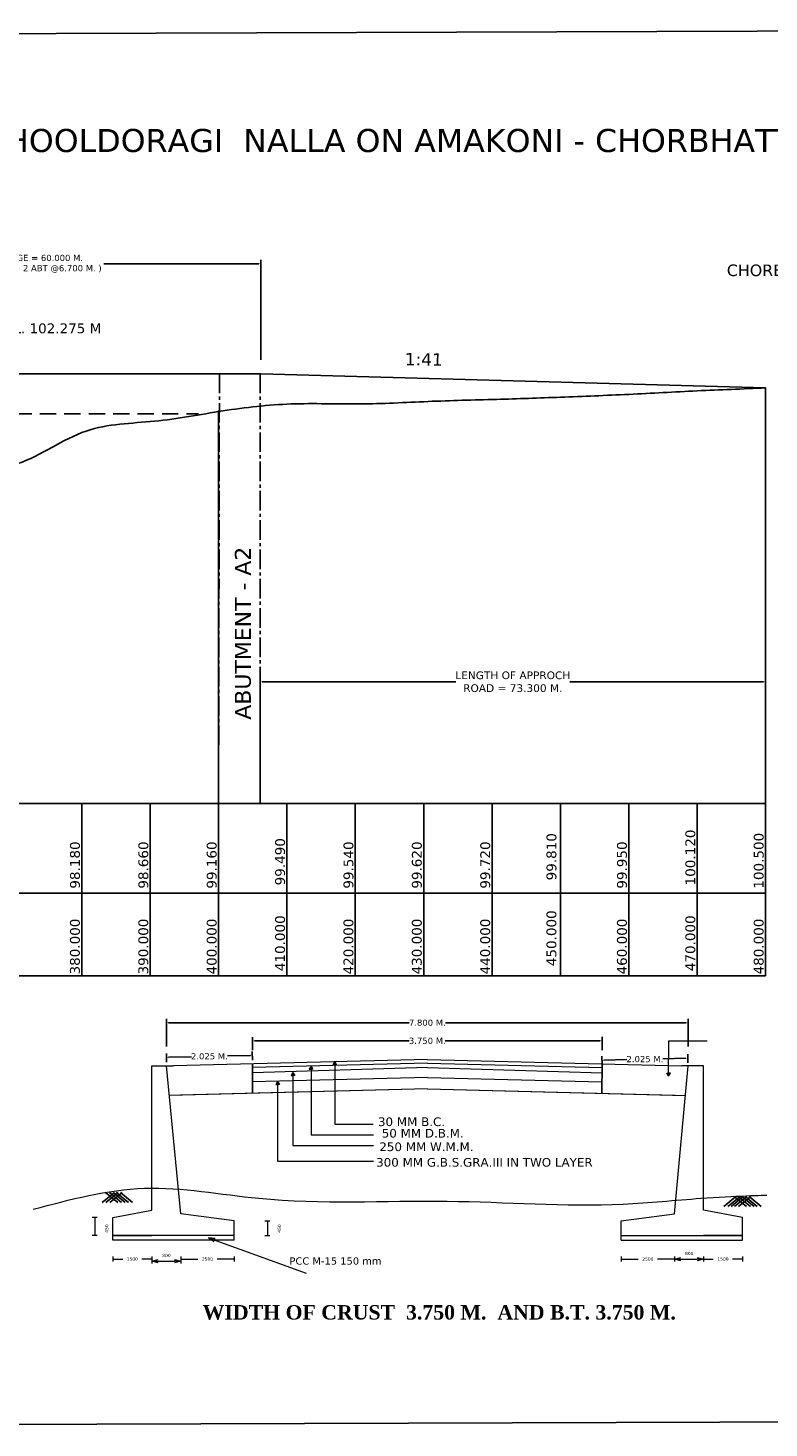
# Model space of a CAD drawing. Header units: inches. Extents: x -3872496040 to -3865243794, y -6657661114 to -6657485382.
# Tile 6 of 12: x -3872412273 to -3872354474, y -6657661114 to -6657551902. Entities that reach past the tile are written whole.
import ezdxf

# ---------------------------------------------------------------- set-up
doc = ezdxf.new("R2010")
doc.units = ezdxf.units.IN
doc.header["$MEASUREMENT"] = 0
doc.header["$PDMODE"] = 2
doc.linetypes.add('CENTER2', pattern=[28.575, 19.05, -3.175, 3.175, -3.175])
doc.linetypes.add('DASHED2', pattern=[9.525, 6.35, -3.175])
for name, color, linetype in [('CHAINAGE', 7, 'Continuous'), ('GROUND_LVL', 114, 'Continuous'), ('TEX', 6, 'Continuous'), ('TEXT', 7, 'Continuous')]:
    doc.layers.add(name, color=color, linetype=linetype)
doc.layers.add('DIMENTION', color=7, linetype='Continuous', lineweight=9)
doc.styles.get("Standard").update_dxf_attribs({"font": 'verdana.ttf', "height": 480})
doc.styles.add('VR', font='verdana.ttf', dxfattribs={"height": 250})
doc.dimstyles.new('Copy of ISO-25--------4', dxfattribs={"dimtxt": 200, "dimasz": 150, "dimexe": 300, "dimexo": 300, "dimgap": 0.02, "dimtad": 0, "dimtih": 1, "dimtoh": 1, "dimdec": 0, "dimlfac": 4, "dimdsep": 46, "dimtxsty": 'Standard', "dimcen": 150, "dimclrd": 1, "dimclre": 1, "dimclrt": 1, "dimadec": 0, "dimazin": 0, "dimtfac": 1, "dimtdec": 0, "dimtmove": 2, "dimatfit": 3, "dimfxl": 0, "dimarcsym": 0})
doc.dimstyles.new('DIM 750', dxfattribs={"dimtxt": 1400, "dimasz": 1050, "dimexe": 1050, "dimexo": 1050, "dimgap": 350, "dimtad": 1, "dimdec": 0, "dimdsep": 46, "dimtxsty": 'VR', "dimblk": 'OPEN30', "dimcen": 0, "dimadec": 0, "dimazin": 0, "dimtfac": 1, "dimtdec": 0, "dimtix": 1, "dimtmove": 2, "dimatfit": 3, "dimldrblk": 'OPEN30', "dimfxl": 0, "dimlwd": -1, "dimlwe": -1, "dimarcsym": 0})

# ---------------------------------------------------------------- blocks, each defined once
blk = doc.blocks.new('*D153')
at = {"layer": 'Defpoints', "color": 0, "transparency": 16777216}
for p in [(-3872405645.500002, -6657644964.81191), (-3872402621.500002, -6657644397.81191), (-3872402621.500002, -6657647937.173808)]:
    blk.add_point(p, dxfattribs=at)
at = {"layer": 'DIMENTION', "color": 0, "transparency": 16777216}
for p, q in [((-3872405645.500002, -6657647737.173808), (-3872405645.500002, -6657648137.173808)), ((-3872405645.500002, -6657647937.173808), (-3872404886.035261, -6657647937.173808)), ((-3872402621.500002, -6657647937.173808), (-3872403380.964743, -6657647937.173808)), ((-3872402621.500002, -6657647737.173808), (-3872402621.500002, -6657648137.173808))]:
    blk.add_line(p, q, dxfattribs=at)
at = {"layer": 'DIMENTION', "color": 0, "transparency": 16777216, "insert": (-3872404133.500002, -6657647937.173808), "char_height": 250, "width": 2935.96033907, "attachment_point": 5, "style": 'VR'}
blk.add_mtext('1500', dxfattribs=at)
blk = doc.blocks.new('_Open30')
at = {"color": 0, "linetype": 'ByBlock', "lineweight": -2}
for p, q in [((-1, 0.268), (0, 0)), ((0, 0), (-1, -0.268)), ((0, 0), (-1, 0))]:
    blk.add_line(p, q, dxfattribs=at)
blk = doc.blocks.new('*D154')
at = {"layer": 'Defpoints', "color": 0, "transparency": 16777216}
for p in [(-3872400353.500002, -6657644397.81191), (-3872396195.500002, -6657644964.81191), (-3872396195.500002, -6657647937.173808)]:
    blk.add_point(p, dxfattribs=at)
at = {"layer": 'DIMENTION', "color": 0, "transparency": 16777216}
for p, q in [((-3872400353.500002, -6657647737.173808), (-3872400353.500002, -6657648137.173808)), ((-3872400353.500002, -6657647937.173808), (-3872399036.857289, -6657647937.173808)), ((-3872396195.500002, -6657647937.173808), (-3872397512.142715, -6657647937.173808)), ((-3872396195.500002, -6657647737.173808), (-3872396195.500002, -6657648137.173808))]:
    blk.add_line(p, q, dxfattribs=at)
at = {"layer": 'DIMENTION', "color": 0, "transparency": 16777216, "insert": (-3872398274.500002, -6657647937.173808), "char_height": 250, "width": 2293.71576071, "attachment_point": 5, "style": 'VR'}
blk.add_mtext('2500', dxfattribs=at)
blk = doc.blocks.new('*D147')
at = {"layer": 'Defpoints', "color": 0, "transparency": 16777216}
for p in [(-3872359576.89675, -6657644397.81191), (-3872356552.89675, -6657644964.81191), (-3872359576.89675, -6657647937.173808)]:
    blk.add_point(p, dxfattribs=at)
at = {"layer": 'DIMENTION', "color": 0, "transparency": 16777216}
for p, q in [((-3872359576.89675, -6657647737.173808), (-3872359576.89675, -6657648137.173808)), ((-3872359576.89675, -6657647937.173808), (-3872358817.432009, -6657647937.173808)), ((-3872356552.89675, -6657647937.173808), (-3872357312.361492, -6657647937.173808)), ((-3872356552.89675, -6657647737.173808), (-3872356552.89675, -6657648137.173808))]:
    blk.add_line(p, q, dxfattribs=at)
at = {"layer": 'DIMENTION', "color": 0, "transparency": 16777216, "insert": (-3872358064.89675, -6657647937.173808), "char_height": 250, "width": 4081.608706, "attachment_point": 5, "style": 'VR'}
blk.add_mtext('1500', dxfattribs=at)
blk = doc.blocks.new('*D148')
at = {"layer": 'Defpoints', "color": 0, "transparency": 16777216}
for p in [(-3872366002.89675, -6657644964.81191), (-3872361844.89675, -6657644397.81191), (-3872366002.89675, -6657647937.173808)]:
    blk.add_point(p, dxfattribs=at)
at = {"layer": 'DIMENTION', "color": 0, "transparency": 16777216}
for p, q in [((-3872366002.89675, -6657647737.173808), (-3872366002.89675, -6657648137.173808)), ((-3872366002.89675, -6657647937.173808), (-3872364686.254037, -6657647937.173808)), ((-3872361844.89675, -6657647937.173808), (-3872363161.539464, -6657647937.173808)), ((-3872361844.89675, -6657647737.173808), (-3872361844.89675, -6657648137.173808))]:
    blk.add_line(p, q, dxfattribs=at)
at = {"layer": 'DIMENTION', "color": 0, "transparency": 16777216, "insert": (-3872363923.89675, -6657647937.173808), "char_height": 250, "width": 1997.9885211, "attachment_point": 5, "style": 'VR'}
blk.add_mtext('2500', dxfattribs=at)
blk = doc.blocks.new('*D149')
at = {"layer": 'Defpoints', "color": 0, "transparency": 16777216}
for p in [(-3872395104.593479, -6657644964.811913), (-3872395104.593479, -6657646098.811913), (-3872393602.036573, -6657646098.811913)]:
    blk.add_point(p, dxfattribs=at)
at = {"layer": 'DIMENTION', "color": 0, "transparency": 16777216}
for p, q in [((-3872393802.036573, -6657644964.811913), (-3872393402.036573, -6657644964.811913)), ((-3872393602.036573, -6657644964.811913), (-3872393602.036573, -6657646098.811913)), ((-3872393802.036573, -6657646098.811913), (-3872393402.036573, -6657646098.811913))]:
    blk.add_line(p, q, dxfattribs=at)
at = {"layer": 'DIMENTION', "color": 0, "transparency": 16777216, "insert": (-3872392670.766395, -6657645556.549459), "char_height": 250, "attachment_point": 5, "rotation": 90, "style": 'VR'}
blk.add_mtext('450', dxfattribs=at)
blk = doc.blocks.new('*D150')
at = {"layer": 'Defpoints', "color": 0, "transparency": 16777216}
for p in [(-3872405645.500004, -6657644681.857043), (-3872407067.025562, -6657646098.811913), (-3872405645.500004, -6657646098.811913)]:
    blk.add_point(p, dxfattribs=at)
at = {"layer": 'DIMENTION', "color": 0, "transparency": 16777216}
for p, q in [((-3872406867.025562, -6657644681.857043), (-3872407267.025562, -6657644681.857043)), ((-3872407067.025562, -6657644681.857043), (-3872407067.025562, -6657646098.811913)), ((-3872406867.025562, -6657646098.811913), (-3872407267.025562, -6657646098.811913))]:
    blk.add_line(p, q, dxfattribs=at)
at = {"layer": 'DIMENTION', "color": 0, "transparency": 16777216, "insert": (-3872406135.755387, -6657645556.549459), "char_height": 250, "attachment_point": 5, "rotation": 90, "style": 'VR'}
blk.add_mtext('450', dxfattribs=at)
blk = doc.blocks.new('*D151')
at = {"layer": 'Defpoints', "color": 0, "transparency": 16777216}
for p in [(-3872402621.500002, -6657644114.857043), (-3872400353.500002, -6657644397.81191), (-3872400353.500002, -6657648091.526168)]:
    blk.add_point(p, dxfattribs=at)
at = {"layer": 'DIMENTION', "color": 0, "transparency": 16777216}
for p, q in [((-3872402621.500002, -6657647891.526168), (-3872402621.500002, -6657648291.526168)), ((-3872402121.500002, -6657648091.526168), (-3872400853.500002, -6657648091.526168)), ((-3872400353.500002, -6657647891.526168), (-3872400353.500002, -6657648291.526168))]:
    blk.add_line(p, q, dxfattribs=at)
at = {"layer": 'DIMENTION', "color": 0, "transparency": 16777216, "xscale": 500, "yscale": 500, "zscale": 500, "rotation": 180}
blk.add_blockref('_Open30', (-3872402621.500002, -6657648091.526168), dxfattribs=at)
at = {"layer": 'DIMENTION', "color": 0, "transparency": 16777216, "xscale": 500, "yscale": 500, "zscale": 500}
blk.add_blockref('_Open30', (-3872400353.500002, -6657648091.526168), dxfattribs=at)
at = {"layer": 'DIMENTION', "color": 0, "transparency": 16777216, "insert": (-3872401473.795341, -6657647656.521272), "char_height": 250, "width": 2530.73307133, "attachment_point": 5, "style": 'VR'}
blk.add_mtext('800', dxfattribs=at)
blk = doc.blocks.new('*D152')
at = {"layer": 'Defpoints', "color": 0, "transparency": 16777216}
for p in [(-3872361844.89675, -6657643960.504683), (-3872359576.89675, -6657644243.45955), (-3872359576.89675, -6657647937.173808)]:
    blk.add_point(p, dxfattribs=at)
at = {"layer": 'DIMENTION', "color": 0, "transparency": 16777216}
for p, q in [((-3872361844.89675, -6657647737.173808), (-3872361844.89675, -6657648137.173808)), ((-3872361344.89675, -6657647937.173808), (-3872360076.89675, -6657647937.173808)), ((-3872359576.89675, -6657647737.173808), (-3872359576.89675, -6657648137.173808))]:
    blk.add_line(p, q, dxfattribs=at)
at = {"layer": 'DIMENTION', "color": 0, "transparency": 16777216, "xscale": 500, "yscale": 500, "zscale": 500, "rotation": 180}
blk.add_blockref('_Open30', (-3872361844.89675, -6657647937.173808), dxfattribs=at)
at = {"layer": 'DIMENTION', "color": 0, "transparency": 16777216, "xscale": 500, "yscale": 500, "zscale": 500}
blk.add_blockref('_Open30', (-3872359576.89675, -6657647937.173808), dxfattribs=at)
at = {"layer": 'DIMENTION', "color": 0, "transparency": 16777216, "insert": (-3872360697.19209, -6657647502.168912), "char_height": 250, "width": 1201.85405779, "attachment_point": 5, "style": 'VR'}
blk.add_mtext('800', dxfattribs=at)
blk = doc.blocks.new('*D162')
at = {"layer": 'Defpoints', "color": 0, "ltscale": 20, "transparency": 16777216}
for p in [(-3872432642.235626, -6657570294.345444), (-3872432641.859986, -6657578088.322436), (-3872394109.701224, -6657578086.46533)]:
    blk.add_point(p, dxfattribs=at)
at = {"layer": 'TEX', "color": 1, "lineweight": -2, "ltscale": 20, "transparency": 16777216}
for p, q in [((-3872432641.874444, -6657577788.322437), (-3872432642.250085, -6657569994.345444)), ((-3872432492.235626, -6657570294.338214), (-3872420396.458313, -6657570293.755242)), ((-3872394260.076864, -6657570292.495566), (-3872406355.854176, -6657570293.078538)), ((-3872394109.715683, -6657577786.465331), (-3872394110.091323, -6657569992.488338))]:
    blk.add_line(p, q, dxfattribs=at)
at = {"layer": 'TEX', "color": 1, "ltscale": 20, "transparency": 16777216}
for points in [[(-3872432492.236831, -6657570269.338214), (-3872432492.234422, -6657570319.338214), (-3872432642.235626, -6657570294.345444)], [(-3872394260.078069, -6657570267.495566), (-3872394260.07566, -6657570317.495566), (-3872394110.076864, -6657570292.488338)]]:
    blk.add_solid(points, dxfattribs=at)
at = {"layer": 'TEX', "color": 1, "ltscale": 20, "transparency": 16777216, "insert": (-3872413376.156245, -6657570293.41689), "char_height": 480, "width": 22169.23366451, "attachment_point": 5}
blk.add_mtext('LENGTH OF BRIDGE = 60.000 M.\\P( 3SPAN @ 20.00 M. + 2 ABT @6.700 M. )', dxfattribs=at)
blk = doc.blocks.new('*D163')
at = {"layer": 'Defpoints', "color": 0, "ltscale": 20, "transparency": 16777216}
for p in [(-3872354743.333333, -6657602902.232844), (-3872394170.00022, -6657612396.24078), (-3872354743.333333, -6657612396.24078)]:
    blk.add_point(p, dxfattribs=at)
at = {"layer": 'TEX', "color": 1, "lineweight": -2, "ltscale": 20, "transparency": 16777216}
for p, q in [((-3872394170.00022, -6657612096.24078), (-3872394170.00022, -6657602602.232844)), ((-3872394020.00022, -6657602902.232844), (-3872378901.280464, -6657602902.232844)), ((-3872354893.333333, -6657602902.232844), (-3872370012.05309, -6657602902.232844)), ((-3872354743.333333, -6657612096.24078), (-3872354743.333333, -6657602602.232844))]:
    blk.add_line(p, q, dxfattribs=at)
at = {"layer": 'TEX', "color": 1, "ltscale": 20, "transparency": 16777216}
for points in [[(-3872394020.00022, -6657602877.232844), (-3872394020.00022, -6657602927.232844), (-3872394170.00022, -6657602902.232844)], [(-3872354893.333333, -6657602877.232844), (-3872354893.333333, -6657602927.232844), (-3872354743.333333, -6657602902.232844)]]:
    blk.add_solid(points, dxfattribs=at)
at = {"layer": 'TEX', "color": 1, "ltscale": 20, "transparency": 16777216, "insert": (-3872374456.666777, -6657602902.232844), "char_height": 480, "width": 9248.48170376, "attachment_point": 5}
blk.add_mtext('{\\H1.25x;LENGTH OF APPROCH ROAD = 73.300 M.}', dxfattribs=at)
blk = doc.blocks.new('*D166')
at = {"layer": 'Defpoints', "color": 0, "ltscale": 20, "transparency": 16777216}
for p in [(-3872401459.786521, -6657629500), (-3872401459.786521, -6657631658.81191), (-3872360788.661117, -6657631658.81191)]:
    blk.add_point(p, dxfattribs=at)
at = {"layer": 'TEX', "color": 1, "lineweight": -2, "ltscale": 20, "transparency": 16777216}
for p, q in [((-3872401459.786521, -6657631358.81191), (-3872401459.786521, -6657629200)), ((-3872401309.786521, -6657629500), (-3872382532.490964, -6657629500)), ((-3872360938.661117, -6657629500), (-3872379715.956673, -6657629500)), ((-3872360788.661117, -6657631358.81191), (-3872360788.661117, -6657629200))]:
    blk.add_line(p, q, dxfattribs=at)
at = {"layer": 'TEX', "color": 1, "ltscale": 20, "transparency": 16777216}
for points in [[(-3872401309.786521, -6657629475), (-3872401309.786521, -6657629525), (-3872401459.786521, -6657629500)], [(-3872360938.661117, -6657629475), (-3872360938.661117, -6657629525), (-3872360788.661117, -6657629500)]]:
    blk.add_solid(points, dxfattribs=at)
at = {"layer": 'TEX', "color": 1, "ltscale": 20, "transparency": 16777216, "insert": (-3872381124.223819, -6657629500), "char_height": 480, "width": 19274.87374592, "attachment_point": 5}
blk.add_mtext('7.800 M.', dxfattribs=at)
blk = doc.blocks.new('*D167')
at = {"layer": 'Defpoints', "color": 0, "ltscale": 20, "transparency": 16777216}
for p in [(-3872401475.053007, -6657632198.311817), (-3872401459.786521, -6657632868.811909), (-3872394760.261944, -6657632716.271741)]:
    blk.add_point(p, dxfattribs=at)
at = {"layer": 'TEX', "color": 1, "lineweight": -2, "ltscale": 20, "transparency": 16777216}
for p, q in [((-3872401466.615393, -6657632568.889642), (-3872401481.881879, -6657631898.389549)), ((-3872394767.090815, -6657632416.349474), (-3872394782.357301, -6657631745.849381)), ((-3872401325.091873, -6657632194.897382), (-3872399532.429589, -6657632154.080604)), ((-3872394925.489563, -6657632049.186085), (-3872396718.151846, -6657632090.002863))]:
    blk.add_line(p, q, dxfattribs=at)
at = {"layer": 'TEX', "color": 1, "ltscale": 20, "transparency": 16777216}
for points in [[(-3872394926.058636, -6657632024.192562), (-3872394924.920491, -6657632074.179606), (-3872394775.52843, -6657632045.771649)], [(-3872401325.660946, -6657632169.903859), (-3872401324.5228, -6657632219.890903), (-3872401475.053007, -6657632198.311817)]]:
    blk.add_solid(points, dxfattribs=at)
at = {"layer": 'TEX', "color": 1, "ltscale": 20, "transparency": 16777216, "insert": (-3872398125.290718, -6657632122.041733), "char_height": 480, "width": 5607.24024248, "attachment_point": 5}
blk.add_mtext('2.025 M.', dxfattribs=at)
blk = doc.blocks.new('*D168')
at = {"layer": 'Defpoints', "color": 0, "ltscale": 20, "transparency": 16777216}
for p in [(-3872367503.714124, -6657632417.123725), (-3872367488.447638, -6657633087.623818), (-3872360788.923061, -6657632935.083651)]:
    blk.add_point(p, dxfattribs=at)
at = {"layer": 'TEX', "color": 1, "lineweight": -2, "ltscale": 20, "transparency": 16777216}
for p, q in [((-3872360795.751932, -6657632635.161384), (-3872360811.018418, -6657631964.66129)), ((-3872367495.276509, -6657632787.701551), (-3872367510.542995, -6657632117.201458)), ((-3872367353.75299, -6657632413.70929), (-3872365561.090706, -6657632372.892511)), ((-3872360954.150681, -6657632267.997993), (-3872362746.812963, -6657632308.814771))]:
    blk.add_line(p, q, dxfattribs=at)
at = {"layer": 'TEX', "color": 1, "ltscale": 20, "transparency": 16777216}
for points in [[(-3872367354.322062, -6657632388.715767), (-3872367353.183917, -6657632438.702812), (-3872367503.714124, -6657632417.123725)], [(-3872360954.719753, -6657632243.004471), (-3872360953.581608, -6657632292.991515), (-3872360804.189547, -6657632264.583557)]]:
    blk.add_solid(points, dxfattribs=at)
at = {"layer": 'TEX', "color": 1, "ltscale": 20, "transparency": 16777216, "insert": (-3872364153.951835, -6657632340.853641), "char_height": 480, "width": 3728.09532118, "attachment_point": 5}
blk.add_mtext('2.025 M.', dxfattribs=at)
blk = doc.blocks.new('*D169')
at = {"layer": 'Defpoints', "color": 0, "ltscale": 20, "transparency": 16777216}
for p in [(-3872367496.991226, -6657630911.375489), (-3872394760.261944, -6657631946.271743), (-3872367496.936033, -6657631944.815691)]:
    blk.add_point(p, dxfattribs=at)
at = {"layer": 'TEX', "color": 1, "lineweight": -2, "ltscale": 20, "transparency": 16777216}
for p, q in [((-3872394760.277966, -6657631646.271743), (-3872394760.333159, -6657630612.831542)), ((-3872394610.317137, -6657630912.82353), (-3872382534.82596, -6657630912.178615)), ((-3872367646.991225, -6657630911.3835), (-3872379722.482401, -6657630912.028416)), ((-3872367496.952055, -6657631644.815691), (-3872367497.007248, -6657630611.37549))]:
    blk.add_line(p, q, dxfattribs=at)
at = {"layer": 'TEX', "color": 1, "ltscale": 20, "transparency": 16777216}
for points in [[(-3872394610.318472, -6657630887.82353), (-3872394610.315802, -6657630937.82353), (-3872394760.317137, -6657630912.831541)], [(-3872367646.99256, -6657630886.3835), (-3872367646.98989, -6657630936.3835), (-3872367496.991226, -6657630911.375489)]]:
    blk.add_solid(points, dxfattribs=at)
at = {"layer": 'TEX', "color": 1, "ltscale": 20, "transparency": 16777216, "insert": (-3872381128.654181, -6657630912.103516), "char_height": 480, "width": 11128.12183619, "attachment_point": 5}
blk.add_mtext('3.750 M.', dxfattribs=at)

msp = doc.modelspace()

# ---------------------------------------------------------------- linework, layer by layer
at = {"layer": 'CHAINAGE', "color": 3}
for p, q in [((-3872408076.666669, -6657612400), (-3872408076.666669, -6657625851.263653)), ((-3872402743.333335, -6657612400), (-3872402743.333335, -6657625851.263653)), ((-3872397410.000001, -6657612400), (-3872397410.000001, -6657625851.263653)), ((-3872392076.666668, -6657612400), (-3872392076.666668, -6657625851.263653)), ((-3872386743.333334, -6657612400), (-3872386743.333334, -6657625851.263653)), ((-3872381410.000001, -6657612400), (-3872381410.000001, -6657625851.263653)), ((-3872376076.666667, -6657612400), (-3872376076.666667, -6657625851.263653)), ((-3872370743.333333, -6657612400), (-3872370743.333333, -6657625851.263653)), ((-3872365410, -6657612400), (-3872365410, -6657625851.263653)), ((-3872360076.666667, -6657612400), (-3872360076.666667, -6657625851.263653)), ((-3872354743.333333, -6657612400), (-3872354743.333333, -6657625851.263653)), ((-3872354743.333333, -6657612400), (-3872354743.333333, -6657625851.263653)), ((-3872487495.333336, -6657619381.631824), (-3872354743.333333, -6657619381.631826))]:
    msp.add_line(p, q, dxfattribs=at)
for points in [[(-3872487495.333337, -6657612400), (-3872354743.333333, -6657612400)], [(-3872354743.333333, -6657625851.263653), (-3872487495.333337, -6657625851.263653)]]:
    msp.add_lwpolyline(points, dxfattribs=at)
at = {"layer": 'DIMENTION'}
for p, q in [((-3872362310, -6657633660), (-3872362300, -6657630922.902315)), ((-3872362310, -6657633660), (-3872362300, -6657630922.902315)), ((-3872362300, -6657630922.902315), (-3872359299.658689, -6657630922.902315)), ((-3872362300, -6657630922.902315), (-3872359299.658689, -6657630922.902315)), ((-3872402621.500002, -6657644114.857043), (-3872402621.500002, -6657632868.81191)), ((-3872402621.5, -6657632868.81191), (-3872400920.5, -6657632868.81191)), ((-3872402621.5, -6657632868.81191), (-3872400920.5, -6657632868.81191)), ((-3872400353.500002, -6657644397.81191), (-3872401459.786521, -6657632868.81191)), ((-3872381099.198377, -6657632377.995704), (-3872400920.5, -6657632868.81191)), ((-3872381099.198377, -6657632377.995704), (-3872400920.5, -6657632868.81191)), ((-3872381099.198377, -6657632984.498706), (-3872394763.032216, -6657633417.150507)), ((-3872381099.198377, -6657632984.498706), (-3872394763.032216, -6657633417.150507)), ((-3872381099.198377, -6657632661.495704), (-3872394761.382607, -6657632999.799493)), ((-3872381099.198377, -6657632661.495704), (-3872394761.382607, -6657632999.799493)), ((-3872390190.451527, -6657632883.805064), (-3872390336.316833, -6657633113.311732)), ((-3872390190.451527, -6657632883.805064), (-3872390336.316833, -6657633113.311732)), ((-3872390336.316833, -6657633113.311732), (-3872390190.451527, -6657633113.311732)), ((-3872390336.316833, -6657633113.311732), (-3872390190.451527, -6657633113.311732)), ((-3872390190.451527, -6657632883.805064), (-3872390190.451527, -6657637750.902749)), ((-3872390190.451527, -6657632883.805064), (-3872390044.58622, -6657633113.311732)), ((-3872390190.451527, -6657632883.805064), (-3872390190.451527, -6657637750.902749)), ((-3872390190.451527, -6657632883.805064), (-3872390044.58622, -6657633113.311732)), ((-3872390044.58622, -6657633113.311732), (-3872390190.451525, -6657633113.311732)), ((-3872390044.58622, -6657633113.311732), (-3872390190.451525, -6657633113.311732)), ((-3872388352, -6657632557.589992), (-3872388497.865307, -6657632787.096665)), ((-3872388352, -6657632557.589992), (-3872388497.865307, -6657632787.096665)), ((-3872388497.865307, -6657632787.096665), (-3872388352.000002, -6657632787.096665)), ((-3872388497.865307, -6657632787.096665), (-3872388352.000002, -6657632787.096665)), ((-3872388352, -6657632557.589992), (-3872388206.134695, -6657632787.096665)), ((-3872388352, -6657632557.589992), (-3872388206.134695, -6657632787.096665)), ((-3872388352, -6657632557.589993), (-3872388352, -6657637424.687678)), ((-3872388352, -6657632557.589993), (-3872388352, -6657637424.687678)), ((-3872388206.134695, -6657632787.096665), (-3872388352, -6657632787.096665)), ((-3872388206.134695, -6657632787.096665), (-3872388352, -6657632787.096665)), ((-3872381099.198377, -6657632377.995704), (-3872361277.896752, -6657632868.81191)), ((-3872381099.198377, -6657632377.995704), (-3872361277.896752, -6657632868.81191)), ((-3872381099.198377, -6657632661.495704), (-3872367498.056477, -6657632998.287958)), ((-3872381099.198377, -6657632661.495704), (-3872367498.056477, -6657632998.287958)), ((-3872381099.198377, -6657632984.498706), (-3872367499.704007, -6657633415.113261)), ((-3872381099.198377, -6657632984.498706), (-3872367499.704007, -6657633415.113261)), ((-3872361844.89675, -6657644397.81191), (-3872360788.661117, -6657632868.81191)), ((-3872359576.896752, -6657632868.81191), (-3872361277.896752, -6657632868.81191)), ((-3872359576.896752, -6657632868.81191), (-3872361277.896752, -6657632868.81191)), ((-3872359576.89675, -6657644114.857043), (-3872359576.89675, -6657632868.81191)), ((-3872402621.5, -6657644114.857043), (-3872402621.500002, -6657634002.81191)), ((-3872381099.198377, -6657633762.176162), (-3872394765.733548, -6657634100.587688)), ((-3872381099.198377, -6657633762.176162), (-3872394765.733548, -6657634100.587691)), ((-3872381099.198377, -6657633762.176162), (-3872394765.733548, -6657634100.587688)), ((-3872381099.198377, -6657633762.176162), (-3872394765.733548, -6657634100.587691)), ((-3872392805.632894, -6657634081.911561), (-3872392951.4982, -6657634311.418233)), ((-3872392805.632894, -6657634081.911561), (-3872392951.4982, -6657634311.418233)), ((-3872392805.632894, -6657634081.911561), (-3872392805.632894, -6657638949.009246)), ((-3872392805.632894, -6657634081.911561), (-3872392659.767588, -6657634311.418233)), ((-3872392805.632894, -6657634081.911561), (-3872392805.632894, -6657638949.009246)), ((-3872392805.632894, -6657634081.911561), (-3872392659.767588, -6657634311.418233)), ((-3872391606.475743, -6657633380.656352), (-3872391752.341049, -6657633610.163026)), ((-3872391606.475743, -6657633380.656352), (-3872391752.341049, -6657633610.163026)), ((-3872391752.341049, -6657633610.163026), (-3872391606.475743, -6657633610.163026)), ((-3872391752.341049, -6657633610.163026), (-3872391606.475743, -6657633610.163026)), ((-3872391606.475743, -6657633380.656352), (-3872391460.610436, -6657633610.163026)), ((-3872391606.475743, -6657633380.656352), (-3872391460.610436, -6657633610.163026)), ((-3872391606.475743, -6657633380.656354), (-3872391606.475743, -6657638247.754037)), ((-3872391606.475743, -6657633380.656354), (-3872391606.475743, -6657638247.754037)), ((-3872391460.610436, -6657633610.163026), (-3872391606.475742, -6657633610.163026)), ((-3872391460.610436, -6657633610.163026), (-3872391606.475742, -6657633610.163026)), ((-3872381099.198377, -6657633762.176162), (-3872367502.406567, -6657634098.8607)), ((-3872381099.198377, -6657633762.176162), (-3872367502.406566, -6657634098.860702)), ((-3872381099.198377, -6657633762.176162), (-3872367502.406567, -6657634098.8607)), ((-3872381099.198377, -6657633762.176162), (-3872367502.406566, -6657634098.860702)), ((-3872362455.865307, -6657633430.493328), (-3872362310.000002, -6657633430.493328)), ((-3872362455.865307, -6657633430.493328), (-3872362310.000002, -6657633430.493328)), ((-3872362310, -6657633660.000002), (-3872362455.865305, -6657633430.493328)), ((-3872362310, -6657633660.000002), (-3872362455.865305, -6657633430.493328)), ((-3872362310, -6657633660.000002), (-3872362164.134695, -6657633430.493328)), ((-3872362164.134695, -6657633430.493328), (-3872362310, -6657633430.493328)), ((-3872362310, -6657633660.000002), (-3872362164.134695, -6657633430.493328)), ((-3872362164.134695, -6657633430.493328), (-3872362310, -6657633430.493328)), ((-3872359576.896752, -6657644114.857043), (-3872359576.89675, -6657634002.81191)), ((-3872381099.198377, -6657634666.271777), (-3872401239.452897, -6657635164.985913)), ((-3872381099.198377, -6657634666.271777), (-3872401239.452897, -6657635164.985913)), ((-3872381099.198377, -6657634666.271777), (-3872400415.385889, -6657635144.580319)), ((-3872381099.198377, -6657634666.271777), (-3872400415.385889, -6657635144.580319)), ((-3872392951.4982, -6657634311.418233), (-3872392805.632895, -6657634311.418233)), ((-3872392951.4982, -6657634311.418233), (-3872392805.632895, -6657634311.418233)), ((-3872392659.767588, -6657634311.418233), (-3872392805.632894, -6657634311.418233)), ((-3872392659.767588, -6657634311.418233), (-3872392805.632894, -6657634311.418233)), ((-3872381099.198377, -6657634666.271777), (-3872361783.010863, -6657635144.580319)), ((-3872381099.198377, -6657634666.271777), (-3872360998.935627, -6657635163.995633)), ((-3872381099.198377, -6657634666.271777), (-3872361783.010863, -6657635144.580319)), ((-3872381099.198377, -6657634666.271777), (-3872360998.935627, -6657635163.995633)), ((-3872388352, -6657637424.687678), (-3872385351.658689, -6657637424.687678)), ((-3872388352, -6657637424.687678), (-3872385351.658689, -6657637424.687678)), ((-3872391606.475743, -6657638247.754037), (-3872391606.475743, -6657638619.111278)), ((-3872391606.475743, -6657638247.754037), (-3872391606.475743, -6657638619.111278)), ((-3872390190.451527, -6657637750.902749), (-3872390190.451527, -6657637953.014285)), ((-3872390190.451527, -6657637750.902749), (-3872390190.451527, -6657637953.014285)), ((-3872390190.451527, -6657637953.014285), (-3872390190.451527, -6657638256.761874)), ((-3872390190.451527, -6657637953.014285), (-3872390190.451527, -6657638256.761874)), ((-3872390190.451527, -6657638256.761874), (-3872385329.866059, -6657638256.761874)), ((-3872390190.451527, -6657638256.761874), (-3872385329.866059, -6657638256.761874)), ((-3872392805.632894, -6657638949.009246), (-3872392805.632894, -6657639084.414193)), ((-3872392805.632894, -6657638949.009246), (-3872392805.632894, -6657639084.414193)), ((-3872392805.632894, -6657639084.414193), (-3872392805.632894, -6657639242.491424)), ((-3872392805.632894, -6657639084.414193), (-3872392805.632894, -6657639242.491424)), ((-3872392805.632894, -6657639242.491424), (-3872392805.632894, -6657640307.099702)), ((-3872392805.632894, -6657639242.491424), (-3872392805.632894, -6657640307.099702)), ((-3872391606.475743, -6657638619.111278), (-3872391606.475743, -6657639074.073329)), ((-3872391606.475743, -6657638619.111278), (-3872391606.475743, -6657639074.073329)), ((-3872391606.475743, -6657639074.073329), (-3872385333.297132, -6657639074.073329)), ((-3872391606.475743, -6657639074.073329), (-3872385333.297132, -6657639074.073329)), ((-3872392805.632894, -6657640307.099702), (-3872385331.011438, -6657640307.099702)), ((-3872392805.632894, -6657640307.099702), (-3872385331.011438, -6657640307.099702)), ((-3872405645.500002, -6657644681.857039), (-3872402621.500002, -6657644114.857039)), ((-3872405645.500002, -6657644681.857039), (-3872402621.500002, -6657644114.857039)), ((-3872405645.500002, -6657646459.831347), (-3872405645.500002, -6657644681.857039)), ((-3872405645.500002, -6657646459.831347), (-3872405645.500002, -6657644681.857039)), ((-3872402621.500002, -6657644397.81191), (-3872402621.500002, -6657644397.81191)), ((-3872402621.500002, -6657644397.81191), (-3872402621.500002, -6657644397.81191)), ((-3872400353.500002, -6657644397.81191), (-3872400353.500002, -6657644397.81191)), ((-3872396195.500002, -6657644964.81191), (-3872400353.500002, -6657644397.81191)), ((-3872400353.500002, -6657644397.81191), (-3872400353.500002, -6657644397.81191)), ((-3872396195.500002, -6657644964.81191), (-3872400353.500002, -6657644397.81191)), ((-3872396195.500002, -6657646459.831347), (-3872396195.500002, -6657644964.81191)), ((-3872396195.500002, -6657646459.831347), (-3872396195.500002, -6657644964.81191)), ((-3872366002.89675, -6657644964.81191), (-3872361844.89675, -6657644397.81191)), ((-3872366002.89675, -6657644964.81191), (-3872361844.89675, -6657644397.81191)), ((-3872366002.89675, -6657646459.831347), (-3872366002.89675, -6657644964.81191)), ((-3872366002.89675, -6657646459.831347), (-3872366002.89675, -6657644964.81191)), ((-3872361844.89675, -6657644397.81191), (-3872361844.89675, -6657644397.81191)), ((-3872361844.89675, -6657644397.81191), (-3872361844.89675, -6657644397.81191)), ((-3872356552.89675, -6657644681.857039), (-3872359576.89675, -6657644114.857039)), ((-3872356552.89675, -6657644681.857039), (-3872359576.89675, -6657644114.857039)), ((-3872359576.89675, -6657644397.81191), (-3872359576.89675, -6657644397.81191)), ((-3872359576.89675, -6657644397.81191), (-3872359576.89675, -6657644397.81191)), ((-3872356552.89675, -6657646459.831347), (-3872356552.89675, -6657644681.857039)), ((-3872356552.89675, -6657646459.831347), (-3872356552.89675, -6657644681.857039)), ((-3872405645.500002, -6657646098.81191), (-3872402621.500002, -6657646098.81191)), ((-3872396195.500002, -6657646098.81191), (-3872405645.500002, -6657646098.81191)), ((-3872396195.500002, -6657646098.81191), (-3872401487.500002, -6657646098.81191)), ((-3872366002.89675, -6657646098.81191), (-3872360710.89675, -6657646098.81191)), ((-3872366002.89675, -6657646098.81191), (-3872356552.89675, -6657646098.81191)), ((-3872356552.89675, -6657646098.81191), (-3872359576.89675, -6657646098.81191)), ((-3872396195.500002, -6657646459.831347), (-3872405645.500002, -6657646459.831347)), ((-3872366002.89675, -6657646459.831347), (-3872356552.89675, -6657646459.831347))]:
    msp.add_line(p, q, dxfattribs=at)
msp.add_open_spline([(-3872411861.165428, -6657644052.531856), (-3872408980.201699, -6657643282.534936), (-3872403179.042999, -6657641732.055734), (-3872392361.250047, -6657643868.009383), (-3872379905.344961, -6657643064.324122), (-3872368385.445558, -6657644032.929152), (-3872359251.414908, -6657643067.125663), (-3872354662.531369, -6657642945.894778), (-3872354650.049924, -6657642941.237821)], degree=3, knots=[0, 0, 0, 0, 52303.5286635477, 105319.2955179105, 192391.9027762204, 273839.6513631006, 309835.7546965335, 355410.1246778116, 355410.1246778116, 355410.1246778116, 355410.1246778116], dxfattribs=at)
at = {"layer": 'DIMENTION', "color": 114, "true_color": 0x139b48}
msp.add_open_spline([(-3872411861.165428, -6657644052.531856), (-3872408980.201699, -6657643282.534936), (-3872403179.042999, -6657641732.055734), (-3872392361.250047, -6657643868.009383), (-3872379905.344961, -6657643064.324122), (-3872368385.445558, -6657644032.929152), (-3872359251.414908, -6657643067.125663), (-3872354662.531369, -6657642945.894778), (-3872354650.049924, -6657642941.237821)], degree=3, knots=[0, 0, 0, 0, 52303.5286635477, 105319.2955179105, 192391.9027762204, 273839.6513631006, 309835.7546965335, 355410.1246778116, 355410.1246778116, 355410.1246778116, 355410.1246778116], dxfattribs=at)
at = {"layer": 'GROUND_LVL'}
for p, q in [((-3872405523.780974, -6657642737.282493), (-3872406476.801797, -6657643523.011535)), ((-3872405523.780974, -6657642737.282493), (-3872406476.801797, -6657643523.011535)), ((-3872406226.476395, -6657642737.282493), (-3872405273.455574, -6657643523.011535)), ((-3872406226.476395, -6657642737.282493), (-3872405273.455574, -6657643523.011535)), ((-3872405241.98714, -6657642737.282487), (-3872406195.007969, -6657643523.011535)), ((-3872405241.98714, -6657642737.282487), (-3872406195.007969, -6657643523.011535)), ((-3872405920.081513, -6657642737.282487), (-3872404967.060687, -6657643523.011535)), ((-3872405920.081513, -6657642737.282487), (-3872404967.060687, -6657643523.011535)), ((-3872404935.592258, -6657642737.282493), (-3872405888.613087, -6657643523.011535)), ((-3872404935.592258, -6657642737.282493), (-3872405888.613087, -6657643523.011535)), ((-3872405638.287679, -6657642737.282493), (-3872404685.266855, -6657643523.011535)), ((-3872405638.287679, -6657642737.282493), (-3872404685.266855, -6657643523.011535)), ((-3872405387.804269, -6657642737.282498), (-3872404434.783451, -6657643523.011535)), ((-3872405387.804269, -6657642737.282498), (-3872404434.783451, -6657643523.011535)), ((-3872405069.332507, -6657642737.282493), (-3872404116.311684, -6657643523.011535)), ((-3872405069.332507, -6657642737.282493), (-3872404116.311684, -6657643523.011535)), ((-3872357050.366897, -6657643057.433616), (-3872358003.387717, -6657643843.162658)), ((-3872357050.366897, -6657643057.433616), (-3872358003.387717, -6657643843.162658)), ((-3872356731.895134, -6657643057.433621), (-3872357684.915955, -6657643843.162658)), ((-3872356731.895134, -6657643057.433621), (-3872357684.915955, -6657643843.162658)), ((-3872356481.411723, -6657643057.433616), (-3872357434.432546, -6657643843.162658)), ((-3872356481.411723, -6657643057.433616), (-3872357434.432546, -6657643843.162658)), ((-3872357184.107143, -6657643057.433616), (-3872356231.086322, -6657643843.162658)), ((-3872357184.107143, -6657643057.433616), (-3872356231.086322, -6657643843.162658)), ((-3872356199.617888, -6657643057.433612), (-3872357152.638718, -6657643843.162658)), ((-3872356199.617888, -6657643057.433612), (-3872357152.638718, -6657643843.162658)), ((-3872356877.712262, -6657643057.433612), (-3872355924.691436, -6657643843.162658)), ((-3872356877.712262, -6657643057.433612), (-3872355924.691436, -6657643843.162658)), ((-3872355893.223007, -6657643057.433616), (-3872356846.243834, -6657643843.162658)), ((-3872355893.223007, -6657643057.433616), (-3872356846.243834, -6657643843.162658)), ((-3872356595.918427, -6657643057.433616), (-3872355642.897604, -6657643843.162658)), ((-3872356595.918427, -6657643057.433616), (-3872355642.897604, -6657643843.162658)), ((-3872356345.435018, -6657643057.433621), (-3872355392.4142, -6657643843.162658)), ((-3872356345.435018, -6657643057.433621), (-3872355392.4142, -6657643843.162658)), ((-3872356026.963255, -6657643057.433616), (-3872355073.942432, -6657643843.162658)), ((-3872356026.963255, -6657643057.433616), (-3872355073.942432, -6657643843.162658))]:
    msp.add_line(p, q, dxfattribs=at)
at = {"layer": 'TEX', "color": 0, "ltscale": 20}
for p, q in [((-3872432642.421306, -6657578870.424162), (-3872394109.918761, -6657578868.180943)), ((-3872354743.333333, -6657612400), (-3872354743.333333, -6657579984))]:
    msp.add_line(p, q, dxfattribs=at)
at = {"layer": 'TEX', "linetype": 'CENTER2', "ltscale": 80}
for p, q in [((-3872397410.000001, -6657612400), (-3872397342.069589, -6657578868.369106)), ((-3872394170.000001, -6657612400), (-3872394171.952098, -6657578868.184553))]:
    msp.add_line(p, q, dxfattribs=at)
at = {"layer": 'TEX', "color": 7, "ltscale": 20}
for p, q in [((-3872394109.655714, -6657578868.180926), (-3872354743.333333, -6657579984)), ((-3872394760.261944, -6657632716.271743), (-3872394769.307399, -6657635004.7718)), ((-3872367496.936033, -6657632714.815702), (-3872367505.979716, -6657635002.867835))]:
    msp.add_line(p, q, dxfattribs=at)
at = {"layer": 'TEX', "color": 1, "ltscale": 20}
msp.add_line((-3872397410.000001, -6657612400), (-3872397410.000001, -6657581744), dxfattribs=at)
at = {"layer": 'TEX', "color": 1, "linetype": 'DASHED2', "ltscale": 200}
msp.add_line((-3872430395.593956, -6657582000), (-3872398977.803266, -6657582000), dxfattribs=at)
at = {"layer": 'TEX', "color": 7, "ltscale": 20}
msp.add_lwpolyline([(-3872277300, -6657660410), (-3872496040, -6657661114.094046), (-3872496040, -6657552605.905955), (-3872277300, -6657551901.81191)], close=True, dxfattribs=at)
at = {"layer": 'TEX', "color": 3, "ltscale": 20}
msp.add_open_spline([(-3872464110.666427, -6657578479.508455), (-3872463731.008226, -6657578490.324078), (-3872462071.83656, -6657578578.091911), (-3872446241.990511, -6657579415.468367), (-3872436814.542899, -6657582442.999731), (-3872427945.198567, -6657581354.434337), (-3872424537.680501, -6657587837.794346), (-3872418299.935058, -6657586425.495453), (-3872412763.671185, -6657586457.686992), (-3872408072.612981, -6657582784.86496), (-3872402356.544971, -6657582738.587962), (-3872397099.058837, -6657581707.185314), (-3872391748.622156, -6657581088.891892), (-3872386400.463931, -6657581320.84211), (-3872381071.044988, -6657581007.298103), (-3872377514.675542, -6657580921.096527), (-3872375736.666667, -6657580878)], degree=3, knots=[122653.0943452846, 122653.0943452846, 122653.0943452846, 122653.0943452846, 124906.7253587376, 132458.1755501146, 140073.4496751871, 143705.3196711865, 147705.4425669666, 151038.7759004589, 154406.491908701, 158099.6221680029, 161467.3381762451, 164837.9629124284, 168188.5913776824, 171521.9247111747, 174857.41734528, 178192.250341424, 178192.250341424, 178192.250341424, 178192.250341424], dxfattribs=at)
msp.add_spline([(-3872375736.666667, -6657580878), (-3872370743.333333, -6657580704), (-3872365410, -6657580480), (-3872360076.666667, -6657580208), (-3872354743.333333, -6657579984)], degree=3, dxfattribs=at)
msp.add_spline([(-3872375736.666667, -6657580878), (-3872370743.333333, -6657580704), (-3872365410, -6657580480), (-3872360076.666667, -6657580208), (-3872354743.333333, -6657579984)], degree=3, dxfattribs=at)

# ---------------------------------------------------------------- texts
at = {"layer": 'CHAINAGE', "color": 241}
for s, p in [('99.490', (-3872392227.793255, -6657618786.454649)), ('99.810', (-3872371061.122169, -6657618395.263653)), ('100.120', (-3872360227.793253, -6657618786.454649)), ('100.500', (-3872354894.45992, -6657619042.454649)), ('98.180', (-3872408227.793256, -6657619042.454649)), ('98.660', (-3872402894.459922, -6657619042.454649)), ('99.160', (-3872397561.126588, -6657619042.454649)), ('99.540', (-3872386894.459921, -6657619042.454649)), ('99.620', (-3872381561.126588, -6657619042.454649)), ('99.720', (-3872376227.793254, -6657619042.454649)), ('99.950', (-3872365561.126587, -6657619042.454649))]:
    msp.add_text(s, height=768, rotation=90, dxfattribs=at).set_placement(p)
at = {"layer": 'CHAINAGE', "color": 241, "char_height": 768, "width": 1974.7, "attachment_point": 7, "rotation": 90}
for s, insert in [('380.000', (-3872408215.45191, -6657625734.232844)), ('390.000', (-3872402882.118577, -6657625734.232844)), ('400.000', (-3872397548.785244, -6657625734.232844)), ('410.000', (-3872392215.45191, -6657625478.232844)), ('420.000', (-3872386882.118576, -6657625734.232844)), ('430.000', (-3872381548.785243, -6657625734.232844)), ('440.000', (-3872376215.451909, -6657625734.232844)), ('450.000', (-3872371048.780824, -6657625087.041848)), ('460.000', (-3872365548.785242, -6657625734.232844)), ('470.000', (-3872360215.451908, -6657625478.232844)), ('480.000', (-3872354882.118575, -6657625734.232844))]:
    msp.add_mtext(s, dxfattribs=dict(at, insert=insert))
at = {"layer": 'DIMENTION', "insert": (-3872396495.556671, -6657648377.571553), "char_height": 562.5, "width": 16423.29812334, "attachment_point": 7}
msp.add_mtext('\\pi4617.5;PCC M-15 150 mm', dxfattribs=at)
at = {"layer": 'TEX', "ltscale": 20, "attachment_point": 1}
for s, insert, char_height, width in [('\\A1;CONSTRUCTION OF HIGH LEVEL BRIDGE ACROOS PHOOLDORAGI  NALLA ON AMAKONI - CHORBHATTI ROAD ( KM 29/4  ) .', (-3872477501.068182, -6657559776.120623), 1800, 252538.00218329), ('FORMATION LEVEL R.L. 102.275 M', (-3872424742.106103, -6657574946.439323), 768, 32274.98033752)]:
    msp.add_mtext(s, dxfattribs=dict(at, insert=insert, char_height=char_height, width=width))
at = {"layer": 'TEX', "ltscale": 20, "insert": (-3872382872.961521, -6657577245.28287), "char_height": 960, "width": 4007.36620123, "attachment_point": 1, "rotation": 359.1857237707}
msp.add_mtext('1:41', dxfattribs=at)
at = {"layer": 'TEX', "linetype": 'CENTER2', "ltscale": 80, "insert": (-3872394865.676607, -6657605860.307144), "char_height": 1248, "width": 19113.93619843, "attachment_point": 7, "rotation": 90}
msp.add_mtext('ABUTMENT - A2', dxfattribs=at)
at = {"layer": 'TEX', "insert": (-3872399075.218486, -6657651528.318339), "char_height": 1125, "width": 37867.46696969, "attachment_point": 1}
msp.add_mtext('{\\fTimes New Roman|b1|i0|c0|p18; WIDTH OF CRUST  3.750 M.  AND B.T. 3.750 M.}', dxfattribs=at)
at = {"layer": 'TEXT', "color": 191, "lineweight": 30, "insert": (-3872346381.30039, -6657570352.084376), "char_height": 900, "width": 16387.6539, "attachment_point": 3}
msp.add_mtext('CHORBHATTI SIDE', dxfattribs=at)
at = {"layer": 'TEXT', "char_height": 675, "width": 26247.5886626, "attachment_point": 7}
for s, insert in [('\\pi10540;30 MM B.C.', (-3872395514.800136, -6657637574.402455)), ('\\pi9950.8;50 MM D.B.M.', (-3872394631.19772, -6657638470.058467)), ('\\pi9475.4;250 MM W.M.M.', (-3872394344.158387, -6657639525.342719)), ('\\pi9475.4;250 MM W.M.M.', (-3872394344.158387, -6657639525.342719)), ('\\pi4288.3;300 MM G.B.S.GRA.III IN TWO LAYER', (-3872389406.009466, -6657640741.127137))]:
    msp.add_mtext(s, dxfattribs=dict(at, insert=insert))

# ---------------------------------------------------------------- dimensions: what is measured, and where the dimension line sits
at = {"layer": 'DIMENTION'}
for base, p1, p2, picture, middle in [((-3872359576.89675, -6657647937.173808), (-3872361844.89675, -6657643960.504683), (-3872359576.89675, -6657644243.45955), '*D152', (-3872360697.19209, -6657647502.168912)), ((-3872400353.500002, -6657648091.526168), (-3872402621.500002, -6657644114.857043), (-3872400353.500002, -6657644397.81191), '*D151', (-3872401473.795341, -6657647656.521272))]:
    dim = msp.add_linear_dim(base=base, p1=p1, p2=p2, text='800', dimstyle='DIM 750', override={"dimtxt": 250, "dimasz": 500, "dimexe": 200, "dimexo": 200, "dimgap": 250, "dimfxl": 200, "dimfxlon": 1}, dxfattribs=at)
    dim.commit()
    dim.dimension.update_dxf_attribs({"geometry": picture, "text_midpoint": middle, "dimtype": 160})
for base, p1, p2, picture, middle in [((-3872407067.025562, -6657646098.811913), (-3872405645.500002, -6657644681.857039), (-3872405645.500002, -6657646098.81191), '*D150', (-3872406135.755387, -6657645556.549459)), ((-3872393602.036573, -6657646098.811913), (-3872395104.593477, -6657644964.81191), (-3872395104.593477, -6657646098.81191), '*D149', (-3872392670.766395, -6657645556.549459))]:
    dim = msp.add_linear_dim(base=base, p1=p1, p2=p2, angle=90, text='450', dimstyle='DIM 750', override={"dimtxt": 250, "dimasz": 500, "dimexe": 200, "dimexo": 200, "dimgap": 250, "dimfxl": 200, "dimfxlon": 1}, dxfattribs=at)
    dim.commit()
    dim.dimension.update_dxf_attribs({"geometry": picture, "text_midpoint": middle, "dimtype": 160})
for base, p1, p2, text, picture, middle in [((-3872402621.500002, -6657647937.173808), (-3872405645.500002, -6657644964.81191), (-3872402621.500002, -6657644397.81191), '1500', '*D153', (-3872404133.500002, -6657647937.173808)), ((-3872396195.500002, -6657647937.173808), (-3872400353.500002, -6657644397.81191), (-3872396195.500002, -6657644964.81191), '2500', '*D154', (-3872398274.500002, -6657647937.173808))]:
    dim = msp.add_linear_dim(base=base, p1=p1, p2=p2, text=text, dimstyle='DIM 750', override={"dimtxt": 250, "dimasz": 2000, "dimexe": 200, "dimexo": 200, "dimtad": 0, "dimfxl": 200, "dimfxlon": 1}, dxfattribs=at)
    dim.commit()
    dim.dimension.update_dxf_attribs({"geometry": picture, "text_midpoint": middle})
for base, p1, p2, text, picture, middle in [((-3872366002.89675, -6657647937.173808), (-3872361844.89675, -6657644397.81191), (-3872366002.89675, -6657644964.81191), '2500', '*D148', (-3872363923.89675, -6657647937.173808)), ((-3872359576.89675, -6657647937.173808), (-3872356552.89675, -6657644964.81191), (-3872359576.89675, -6657644397.81191), '1500', '*D147', (-3872358064.89675, -6657647937.173808))]:
    dim = msp.add_linear_dim(base=base, p1=p1, p2=p2, angle=180, text=text, dimstyle='DIM 750', override={"dimtxt": 250, "dimasz": 2000, "dimexe": 200, "dimexo": 200, "dimtad": 0, "dimfxl": 200, "dimfxlon": 1}, dxfattribs=at)
    dim.commit()
    dim.dimension.update_dxf_attribs({"geometry": picture, "text_midpoint": middle})
at = {"layer": 'TEX', "color": 7, "ltscale": 20}
for p1, p2, distance, text, picture, middle in [((-3872394109.701224, -6657578086.46533), (-3872432641.859985, -6657578088.322436), -7793.977002, 'LENGTH OF BRIDGE = 60.000 M.\\P( 3SPAN @ 20.00 M. + 2 ABT @6.700 M. )', '*D162', (-3872413376.156245, -6657570293.41689)), ((-3872394760.261944, -6657631946.271743), (-3872367496.936033, -6657631944.815691), 1033.440203, '3.750 M.', '*D169', (-3872381128.654181, -6657630912.103516)), ((-3872394760.261944, -6657632716.271742), (-3872401459.786521, -6657632868.81191), -670.67387, '2.025 M.', '*D167', (-3872398125.290718, -6657632122.041733)), ((-3872360788.923061, -6657632935.083652), (-3872367488.447638, -6657633087.623819), -670.673872, '2.025 M.', '*D168', (-3872364153.951835, -6657632340.853641))]:
    dim = msp.add_aligned_dim(p1=p1, p2=p2, distance=distance, text=text, dimstyle='Copy of ISO-25--------4', dxfattribs=at)
    dim.commit()
    dim.dimension.update_dxf_attribs({"geometry": picture, "text_midpoint": middle})
for base, p1, p2, text, picture, middle in [((-3872354743.333333, -6657602902.232844), (-3872394170.00022, -6657612396.24078), (-3872354743.333333, -6657612396.24078), '{\\H1.25x;LENGTH OF APPROCH ROAD = 73.300 M.}', '*D163', (-3872374456.666777, -6657602902.232844)), ((-3872401459.786521, -6657629500), (-3872360788.661117, -6657631658.81191), (-3872401459.786521, -6657631658.81191), '7.800 M.', '*D166', (-3872381124.223819, -6657629500))]:
    dim = msp.add_linear_dim(base=base, p1=p1, p2=p2, text=text, dimstyle='Copy of ISO-25--------4', dxfattribs=at)
    dim.commit()
    dim.dimension.update_dxf_attribs({"geometry": picture, "text_midpoint": middle})

# ---------------------------------------------------------------- leaders
at = {"layer": 'DIMENTION'}
msp.add_leader([(-3872398185.537178, -6657646274.864005), (-3872390584.741917, -6657649047.71135)], dimstyle='DIM 750', override={"dimtxt": 250, "dimasz": 500, "dimexe": 200, "dimexo": 200, "dimgap": 250, "dimtad": 0, "dimfxl": 200, "dimfxlon": 1}, dxfattribs=at)

doc.saveas('drawing.dxf')
